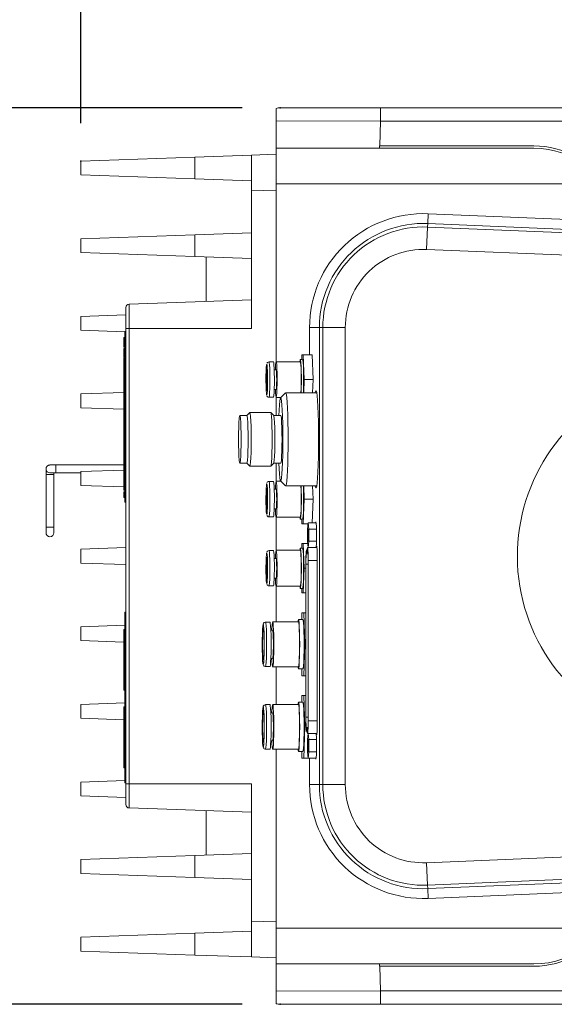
# Model space of a CAD drawing. Extents: x 13 to 426, y 7 to 274.
# Tile 21 of 29: x 144 to 162, y 208 to 241. Entities that reach past the tile are written whole.
import ezdxf

# ---------------------------------------------------------------- set-up
doc = ezdxf.new("R2010")
doc.units = 0
doc.header["$MEASUREMENT"] = 0
doc.header["$PDSIZE"] = -1
doc.styles.add('SLDTEXTSTYLE0', font='SIMPLEX', dxfattribs={"width": 0.75})
doc.dimstyles.new('SLDDIMSTYLE2', dxfattribs={"dimtxt": 4.233333, "dimasz": 3.9624, "dimexe": 3.175, "dimexo": 0.0625, "dimgap": 1.058333, "dimtad": 0, "dimtih": 1, "dimtoh": 1, "dimdec": 0, "dimlfac": 6.666667, "dimzin": 12, "dimdsep": 46, "dimtxsty": 'Standard', "dimsah": 1, "dimcen": 0.09, "dimclrd": 7, "dimclre": 7, "dimclrt": 7, "dimadec": 0, "dimazin": 0, "dimtfac": 1, "dimtdec": 4, "dimtofl": 0, "dimtmove": 0, "dimatfit": 3, "dimfxl": 1, "dimtolj": 1, "dimtzin": 12, "dimarcsym": 0})

# ---------------------------------------------------------------- blocks, each defined once
blk = doc.blocks.new('*D13')
at = {"color": 7}
for p, q in [((118.973, 246.895), (118.973, 257.297)), ((146.423, 237.612), (146.423, 257.297)), ((118.973, 254.122), (127.481, 254.122)), ((146.423, 254.122), (137.692, 254.122))]:
    blk.add_line(p, q, dxfattribs=at)
for p in [(118.973, 245.625), (146.423, 236.342)]:
    blk.add_point(p, dxfattribs=at)
for points in [[(118.973, 254.122), (122.935, 253.462), (122.935, 254.783)], [(146.423, 254.122), (142.46, 254.783), (142.46, 253.462)]]:
    blk.add_solid(points, dxfattribs=at)
at = {"color": 7, "insert": (129.068, 252.993), "char_height": 3.175, "attachment_point": 7, "style": 'SLDTEXTSTYLE0'}
blk.add_mtext('183', dxfattribs=at)
blk = doc.blocks.new('*D14')
at = {"color": 7}
for p, q in [((151.822, 238.125), (130.939, 238.125)), ((134.114, 238.125), (134.114, 226.046)), ((134.114, 208.125), (134.114, 221.005)), ((151.822, 208.125), (130.939, 208.125))]:
    blk.add_line(p, q, dxfattribs=at)
for p in [(153.092, 238.125), (153.092, 208.125)]:
    blk.add_point(p, dxfattribs=at)
for points in [[(134.114, 238.125), (133.454, 234.162), (134.775, 234.162)], [(134.114, 208.125), (134.775, 212.087), (133.454, 212.087)]]:
    blk.add_solid(points, dxfattribs=at)
at = {"color": 7, "insert": (130.596, 222.397), "char_height": 3.175, "attachment_point": 7, "style": 'SLDTEXTSTYLE0'}
blk.add_mtext('200', dxfattribs=at)

msp = doc.modelspace()

# ---------------------------------------------------------------- linework, layer by layer
at = {"color": 7, "linetype": 'Continuous', "lineweight": 15}
for p, q in [((152.957, 237.689), (152.957, 238.104)), ((153.092, 238.125), (156.454, 238.125)), ((156.454, 238.125), (156.454, 237.675)), ((156.454, 238.125), (180.007, 238.125)), ((156.454, 237.675), (152.957, 237.689)), ((152.957, 236.775), (152.957, 237.689)), ((156.454, 237.675), (156.425, 236.851)), ((180.007, 237.675), (156.454, 237.675)), ((152.957, 235.579), (152.957, 236.775)), ((152.957, 236.775), (161.583, 236.775)), ((161.583, 236.851), (156.422, 236.851)), ((156.422, 236.851), (156.422, 236.775)), ((146.423, 236.342), (150.233, 236.475)), ((146.423, 235.878), (146.423, 236.342)), ((150.233, 236.475), (152.138, 236.542)), ((150.233, 236.475), (150.233, 235.745)), ((152.138, 236.542), (152.957, 236.57)), ((152.138, 235.346), (152.138, 236.542)), ((150.233, 235.745), (146.423, 235.878)), ((150.233, 235.745), (152.138, 235.679)), ((152.957, 235.366), (152.138, 235.346)), ((152.138, 230.745), (152.138, 235.346)), ((163.904, 235.579), (152.957, 235.579)), ((152.957, 229.63), (152.957, 235.579)), ((158.029, 234.252), (158.042, 234.581)), ((181.94, 233.593), (158.042, 234.581)), ((150.233, 233.878), (152.138, 233.944)), ((158.024, 234.136), (157.993, 233.386)), ((158.024, 234.136), (158.029, 234.252)), ((158.024, 234.136), (181.921, 233.148)), ((158.029, 234.252), (181.926, 233.264)), ((146.423, 233.745), (150.233, 233.878)), ((146.423, 233.281), (146.423, 233.745)), ((150.233, 233.878), (150.233, 233.148)), ((181.89, 232.399), (157.993, 233.386)), ((150.233, 233.148), (146.423, 233.281)), ((150.233, 233.148), (152.138, 233.081)), ((150.614, 231.644), (150.614, 233.135)), ((148.043, 231.554), (152.138, 231.697)), ((147.933, 230.745), (147.933, 231.44)), ((148.043, 231.554), (148.043, 230.745)), ((146.423, 231.147), (147.933, 231.2)), ((146.423, 230.684), (146.423, 231.147)), ((147.895, 230.632), (146.423, 230.684)), ((148.043, 230.745), (147.933, 230.745)), ((147.933, 215.505), (147.933, 230.745)), ((148.043, 230.745), (148.043, 215.505)), ((148.043, 230.745), (152.138, 230.745)), ((154.404, 230.774), (154.075, 230.774)), ((154.075, 230.774), (154.075, 229.855)), ((154.52, 230.774), (154.404, 230.774)), ((154.404, 215.475), (154.404, 230.774)), ((154.52, 230.774), (155.271, 230.774)), ((154.52, 215.475), (154.52, 230.774)), ((155.271, 230.774), (155.271, 215.475)), ((147.857, 230.442), (147.857, 230.382)), ((147.857, 230.442), (147.895, 230.442)), ((147.857, 230.382), (147.895, 230.382)), ((147.857, 230.382), (147.857, 230.335)), ((147.857, 230.328), (147.857, 230.268)), ((147.857, 230.328), (147.895, 230.328)), ((147.895, 230.645), (147.933, 230.645)), ((147.895, 230.416), (147.895, 230.645)), ((147.895, 225.158), (147.895, 230.416)), ((147.895, 230.416), (147.933, 230.416)), ((147.857, 230.268), (147.895, 230.268)), ((147.857, 230.268), (147.857, 230.201)), ((147.857, 230.201), (147.895, 230.201)), ((147.857, 230.201), (147.857, 230.141)), ((147.857, 230.141), (147.895, 230.141)), ((147.857, 230.141), (147.857, 230.137)), ((147.857, 230.137), (147.895, 230.137)), ((147.857, 230.137), (147.857, 230.111)), ((147.857, 230.111), (147.895, 230.111)), ((147.857, 230.076), (147.895, 230.076)), ((147.857, 230.076), (147.857, 230.05)), ((147.857, 230.05), (147.895, 230.05)), ((147.857, 230.05), (147.857, 230.046)), ((147.857, 230.046), (147.895, 230.046)), ((147.857, 230.046), (147.857, 230.012)), ((147.857, 230.004), (147.895, 230.004)), ((147.857, 230.004), (147.857, 229.985)), ((147.857, 229.985), (147.857, 229.911)), ((147.857, 229.985), (147.895, 229.985)), ((147.857, 229.911), (147.857, 229.832)), ((147.857, 229.911), (147.895, 229.911)), ((147.857, 229.844), (147.857, 229.794)), ((147.857, 229.832), (147.895, 229.832)), ((147.857, 229.828), (147.895, 229.828)), ((147.857, 229.767), (147.895, 229.767)), ((147.857, 229.767), (147.857, 229.741)), ((147.857, 229.741), (147.895, 229.741)), ((147.857, 229.741), (147.857, 229.654)), ((153.842, 229.705), (153.767, 229.705)), ((153.813, 229.705), (153.817, 229.855)), ((153.817, 229.855), (153.867, 229.855)), ((153.867, 229.855), (153.892, 229.03)), ((153.867, 229.855), (154.167, 229.855)), ((154.167, 229.855), (154.192, 229.03)), ((147.857, 225.92), (147.857, 229.654)), ((147.857, 229.654), (147.895, 229.654)), ((152.641, 229.544), (152.644, 229.548)), ((152.644, 229.548), (152.646, 229.546)), ((152.869, 229.623), (152.719, 229.623)), ((152.958, 229.36), (152.894, 229.36)), ((153.767, 229.63), (152.958, 229.63)), ((153.892, 229.03), (153.879, 228.584)), ((153.892, 229.03), (154.192, 229.03)), ((154.192, 229.03), (154.178, 228.584)), ((152.894, 228.7), (152.958, 228.7)), ((146.423, 228.55), (147.857, 228.6)), ((146.423, 228.086), (146.423, 228.55)), ((152.646, 228.514), (152.642, 228.514)), ((152.719, 228.438), (152.869, 228.438)), ((152.957, 227.83), (152.957, 228.431)), ((152.958, 228.43), (153.122, 228.43)), ((153.274, 228.582), (153.108, 228.416)), ((154.316, 228.584), (153.278, 228.584)), ((147.857, 228.036), (146.423, 228.086)), ((151.98, 227.83), (151.742, 227.83)), ((152.077, 227.929), (151.979, 227.83)), ((152.774, 227.93), (152.08, 227.93)), ((152.876, 227.829), (152.777, 227.929)), ((153.112, 227.83), (152.875, 227.83)), ((145.257, 226.039), (145.257, 225.849)), ((145.581, 226.173), (145.39, 226.173)), ((147.857, 226.173), (145.581, 226.173)), ((145.581, 226.173), (145.581, 226.039)), ((145.581, 226.039), (145.581, 225.906)), ((151.742, 226.23), (151.98, 226.23)), ((151.979, 226.23), (152.077, 226.131)), ((152.08, 226.13), (152.774, 226.13)), ((152.777, 226.131), (152.876, 226.231)), ((152.875, 226.23), (153.112, 226.23)), ((152.957, 225.629), (152.957, 226.23)), ((145.257, 225.849), (145.257, 224.096)), ((145.257, 225.849), (145.524, 225.849)), ((145.39, 225.906), (145.581, 225.906)), ((145.524, 225.849), (145.524, 225.906)), ((145.524, 224.096), (145.524, 225.849)), ((145.581, 225.906), (146.423, 225.906)), ((146.423, 225.953), (147.857, 226.003)), ((146.423, 225.489), (146.423, 225.953)), ((147.857, 225.92), (147.895, 225.92)), ((147.857, 225.92), (147.857, 225.805)), ((147.857, 225.805), (147.895, 225.805)), ((147.857, 225.805), (147.857, 225.675)), ((147.857, 225.439), (146.423, 225.489)), ((147.857, 225.675), (147.895, 225.675)), ((147.857, 225.665), (147.857, 225.639)), ((147.857, 225.639), (147.895, 225.639)), ((147.857, 225.639), (147.857, 225.614)), ((147.857, 225.614), (147.857, 225.588)), ((147.857, 225.614), (147.895, 225.614)), ((147.857, 225.588), (147.857, 225.464)), ((147.857, 225.588), (147.895, 225.588)), ((147.857, 225.464), (147.857, 225.426)), ((147.857, 225.464), (147.895, 225.464)), ((147.857, 225.426), (147.895, 225.426)), ((147.857, 225.426), (147.857, 225.414)), ((147.857, 225.414), (147.895, 225.414)), ((147.857, 225.414), (147.857, 225.332)), ((152.646, 225.545), (152.642, 225.546)), ((152.869, 225.622), (152.719, 225.622)), ((153.122, 225.63), (152.958, 225.63)), ((153.108, 225.644), (153.274, 225.478)), ((153.278, 225.475), (154.316, 225.475)), ((153.892, 225.03), (153.879, 225.475)), ((154.192, 225.03), (154.178, 225.475)), ((147.857, 225.332), (147.895, 225.332)), ((147.857, 225.279), (147.895, 225.279)), ((147.857, 225.279), (147.857, 225.219)), ((147.857, 225.219), (147.895, 225.219)), ((147.857, 225.219), (147.857, 225.152)), ((147.857, 225.152), (147.895, 225.152)), ((147.857, 225.152), (147.857, 225.092)), ((147.857, 225.092), (147.895, 225.092)), ((147.857, 225.092), (147.857, 225.088)), ((147.857, 225.088), (147.895, 225.088)), ((147.895, 225.158), (147.933, 225.158)), ((147.895, 224.93), (147.895, 225.158)), ((152.958, 225.36), (152.894, 225.36)), ((147.895, 224.93), (147.933, 224.93)), ((153.867, 224.205), (153.892, 225.03)), ((153.892, 225.03), (154.192, 225.03)), ((154.168, 224.237), (154.192, 225.03)), ((152.641, 224.516), (152.644, 224.512)), ((152.644, 224.512), (152.646, 224.514)), ((152.719, 224.437), (152.869, 224.437)), ((152.894, 224.7), (152.958, 224.7)), ((152.957, 223.316), (152.957, 224.43)), ((152.958, 224.43), (153.767, 224.43)), ((145.257, 224.096), (145.257, 223.906)), ((145.257, 224.096), (145.524, 224.096)), ((145.524, 223.906), (145.524, 224.096)), ((153.767, 224.355), (153.842, 224.355)), ((153.813, 224.355), (153.817, 224.205)), ((153.817, 224.205), (153.867, 224.205)), ((153.867, 224.205), (154.028, 224.205)), ((154.031, 224.237), (154.012, 224.03)), ((154.049, 224.03), (154.031, 224.237)), ((154.031, 224.237), (154.297, 224.237)), ((154.012, 224.03), (154.012, 223.618)), ((154.049, 224.03), (154.308, 224.03)), ((154.049, 223.618), (154.049, 224.03)), ((146.423, 223.356), (147.933, 223.408)), ((153.817, 223.542), (153.813, 223.392)), ((153.867, 223.542), (153.817, 223.542)), ((153.892, 222.717), (153.867, 223.542)), ((153.867, 223.542), (154.019, 223.542)), ((154.005, 223.402), (153.968, 223.278)), ((154.324, 223.409), (154.009, 223.409)), ((154.012, 223.618), (154.031, 223.412)), ((154.031, 223.412), (154.049, 223.618)), ((154.031, 223.412), (154.297, 223.412)), ((154.049, 223.618), (154.308, 223.618)), ((154.171, 223.409), (154.171, 223.412)), ((154.314, 223.454), (154.302, 223.409)), ((154.319, 223.454), (154.314, 223.454)), ((146.423, 222.892), (146.423, 223.356)), ((152.646, 223.233), (152.642, 223.233)), ((152.869, 223.309), (152.719, 223.309)), ((153.767, 223.317), (152.958, 223.317)), ((153.842, 223.392), (153.767, 223.392)), ((154.006, 223.327), (153.969, 223.203)), ((154.023, 223.203), (153.969, 223.203)), ((154.012, 223.327), (154.006, 223.327)), ((154.329, 217.381), (154.329, 223.218)), ((147.933, 222.839), (146.423, 222.892)), ((152.958, 223.047), (152.894, 223.047)), ((153.95, 222.858), (153.95, 217.734)), ((153.954, 222.858), (153.954, 217.734)), ((154.027, 222.858), (153.954, 222.858)), ((154.027, 217.61), (154.027, 222.982)), ((154.031, 217.61), (154.031, 222.982)), ((154.031, 222.982), (154.329, 222.982)), ((153.867, 221.892), (153.892, 222.717)), ((153.892, 222.717), (153.95, 222.717)), ((152.641, 222.203), (152.644, 222.199)), ((152.644, 222.199), (152.646, 222.202)), ((152.719, 222.124), (152.869, 222.124)), ((152.894, 222.387), (152.958, 222.387)), ((152.957, 220.922), (152.957, 222.118)), ((152.958, 222.117), (153.767, 222.117)), ((153.767, 222.042), (153.842, 222.042)), ((153.813, 222.042), (153.817, 221.892)), ((153.817, 221.892), (153.867, 221.892)), ((153.867, 221.892), (153.95, 221.892)), ((147.895, 221.022), (147.895, 221.251)), ((147.895, 221.251), (147.933, 221.251)), ((153.814, 220.997), (153.82, 221.222)), ((153.82, 221.222), (153.884, 221.222)), ((153.884, 221.222), (153.916, 220.172)), ((153.884, 221.222), (153.95, 221.222)), ((146.423, 220.758), (147.895, 220.81)), ((147.895, 221.022), (147.933, 221.022)), ((147.895, 215.764), (147.895, 221.022)), ((152.751, 220.914), (152.601, 220.914)), ((153.702, 220.922), (152.841, 220.922)), ((153.852, 220.997), (153.702, 220.997)), ((146.423, 220.294), (146.423, 220.758)), ((147.895, 220.669), (147.857, 220.669)), ((147.857, 220.663), (147.857, 220.669)), ((147.857, 220.663), (147.895, 220.663)), ((147.857, 219.683), (147.857, 220.663)), ((152.841, 220.644), (152.781, 220.644)), ((147.857, 220.244), (146.423, 220.294)), ((153.916, 220.172), (153.884, 219.122)), ((153.916, 220.172), (153.95, 220.172)), ((147.857, 219.618), (147.857, 219.683)), ((147.857, 219.683), (147.895, 219.683)), ((147.857, 219.618), (147.895, 219.618)), ((147.857, 218.638), (147.857, 219.618)), ((152.781, 219.699), (152.841, 219.699)), ((152.601, 219.429), (152.751, 219.429)), ((152.841, 219.422), (153.702, 219.422)), ((152.957, 218.16), (152.957, 219.422)), ((153.702, 219.347), (153.852, 219.347)), ((153.82, 219.122), (153.814, 219.347)), ((153.884, 219.122), (153.82, 219.122)), ((153.884, 219.122), (153.95, 219.122)), ((147.857, 218.638), (147.895, 218.638)), ((147.857, 218.633), (147.857, 218.638)), ((147.857, 218.633), (147.895, 218.633)), ((153.814, 218.235), (153.82, 218.46)), ((153.82, 218.46), (153.884, 218.46)), ((153.884, 218.46), (153.916, 217.41)), ((153.884, 218.46), (153.95, 218.46)), ((146.423, 218.161), (147.895, 218.212)), ((146.423, 217.697), (146.423, 218.161)), ((152.751, 218.152), (152.601, 218.152)), ((153.702, 218.16), (152.841, 218.16)), ((153.852, 218.235), (153.702, 218.235)), ((147.895, 218.078), (147.857, 218.078)), ((147.857, 218.072), (147.857, 218.078)), ((147.857, 218.072), (147.895, 218.072)), ((147.857, 217.092), (147.857, 218.072)), ((152.841, 217.882), (152.781, 217.882)), ((147.857, 217.647), (146.423, 217.697)), ((154.027, 217.734), (153.954, 217.734)), ((154.031, 217.61), (154.329, 217.61)), ((153.916, 217.41), (153.884, 216.36)), ((153.916, 217.41), (153.958, 217.41)), ((153.968, 217.314), (154.005, 217.19)), ((153.969, 217.389), (154.006, 217.265)), ((154.023, 217.389), (153.969, 217.389)), ((154.012, 217.265), (154.006, 217.265)), ((154.009, 217.183), (154.324, 217.183)), ((154.03, 217.183), (154.012, 216.982)), ((154.049, 216.982), (154.031, 217.183)), ((154.304, 217.183), (154.314, 217.146)), ((154.319, 217.146), (154.314, 217.146)), ((147.857, 217.092), (147.895, 217.092)), ((147.857, 217.027), (147.857, 217.092)), ((147.857, 217.027), (147.895, 217.027)), ((147.857, 216.047), (147.857, 217.027)), ((152.781, 216.937), (152.841, 216.937)), ((154.012, 216.982), (154.012, 216.569)), ((154.049, 216.982), (154.308, 216.982)), ((154.049, 216.569), (154.049, 216.982)), ((152.601, 216.667), (152.751, 216.667)), ((152.841, 216.66), (153.702, 216.66)), ((152.957, 210.67), (152.957, 216.66)), ((153.702, 216.585), (153.852, 216.585)), ((153.82, 216.36), (153.814, 216.585)), ((154.012, 216.569), (154.031, 216.363)), ((154.031, 216.363), (154.049, 216.569)), ((154.049, 216.569), (154.308, 216.569)), ((153.884, 216.36), (153.82, 216.36)), ((153.884, 216.36), (154.183, 216.36)), ((154.031, 216.363), (154.297, 216.363)), ((154.075, 216.36), (154.075, 215.475)), ((154.184, 216.363), (154.183, 216.36)), ((147.857, 216.047), (147.895, 216.047)), ((147.857, 216.042), (147.857, 216.047)), ((147.857, 216.042), (147.895, 216.042)), ((146.423, 215.564), (147.895, 215.615)), ((146.423, 215.1), (146.423, 215.564)), ((147.895, 215.764), (147.933, 215.764)), ((147.895, 215.536), (147.895, 215.764)), ((147.895, 215.536), (147.933, 215.536)), ((148.043, 215.505), (147.933, 215.505)), ((147.933, 214.809), (147.933, 215.505)), ((148.043, 215.505), (152.138, 215.505)), ((148.043, 215.505), (148.043, 214.695)), ((152.138, 210.903), (152.138, 215.505)), ((154.404, 215.475), (154.075, 215.475)), ((154.52, 215.475), (154.404, 215.475)), ((154.52, 215.475), (155.271, 215.475)), ((147.933, 215.047), (146.423, 215.1)), ((148.043, 214.695), (152.138, 214.552)), ((150.614, 213.113), (150.614, 214.605)), ((157.993, 212.863), (181.89, 213.851)), ((146.423, 212.966), (150.233, 213.1)), ((146.423, 212.503), (146.423, 212.966)), ((150.233, 213.1), (152.138, 213.166)), ((150.233, 213.1), (150.233, 212.37)), ((158.024, 212.113), (157.993, 212.863)), ((181.921, 213.101), (158.024, 212.113)), ((181.926, 212.985), (158.029, 211.997)), ((158.042, 211.668), (181.94, 212.656)), ((150.233, 212.37), (146.423, 212.503)), ((150.233, 212.37), (152.138, 212.303)), ((158.024, 212.113), (158.029, 211.997)), ((158.029, 211.997), (158.042, 211.668)), ((152.138, 210.903), (152.957, 210.883)), ((152.138, 209.708), (152.138, 210.903)), ((150.233, 210.504), (152.138, 210.571)), ((152.957, 210.67), (163.904, 210.67)), ((152.957, 209.475), (152.957, 210.67)), ((146.423, 210.371), (150.233, 210.504)), ((146.423, 209.907), (146.423, 210.371)), ((150.233, 210.504), (150.233, 209.774)), ((150.233, 209.774), (146.423, 209.907)), ((150.233, 209.774), (152.138, 209.708)), ((152.957, 209.679), (152.138, 209.708)), ((152.957, 209.475), (161.583, 209.475)), ((152.957, 208.56), (152.957, 209.475)), ((156.422, 209.475), (156.422, 209.398)), ((156.422, 209.398), (161.583, 209.398)), ((156.425, 209.398), (156.454, 208.575)), ((152.957, 208.56), (156.454, 208.575)), ((156.454, 208.575), (180.007, 208.575)), ((156.454, 208.125), (156.454, 208.575)), ((152.957, 208.145), (152.957, 208.56)), ((156.454, 208.125), (153.092, 208.125)), ((180.007, 208.125), (156.454, 208.125))]:
    msp.add_line(p, q, dxfattribs=at)
at = {"color": 7, "linetype": 'Continuous', "lineweight": 15, "flags": 128}
for points in [[(163.904, 235.579), (163.752, 235.773), (163.584, 235.954), (163.402, 236.119), (163.205, 236.268), (162.997, 236.399), (162.778, 236.512), (162.55, 236.606), (162.314, 236.679), (162.074, 236.732), (161.829, 236.764), (161.583, 236.775)], [(153.751, 229.63), (153.757, 229.678), (153.767, 229.705)], [(153.767, 229.705), (153.777, 229.678), (153.786, 229.598), (153.794, 229.472), (153.799, 229.311), (153.802, 229.126), (153.802, 228.934), (153.799, 228.75), (153.794, 228.588), (153.794, 228.584)], [(153.869, 228.584), (153.869, 228.588), (153.874, 228.75), (153.877, 228.934), (153.877, 229.126), (153.874, 229.311), (153.869, 229.472), (153.861, 229.598), (153.852, 229.678), (153.842, 229.705)], [(152.642, 228.514), (152.639, 228.52), (152.631, 228.575), (152.624, 228.68), (152.619, 228.822), (152.617, 228.987), (152.618, 229.157), (152.621, 229.313), (152.627, 229.439), (152.635, 229.52), (152.641, 229.544)], [(152.644, 228.655), (152.636, 228.684), (152.63, 228.765), (152.626, 228.887), (152.624, 229.03), (152.626, 229.174), (152.63, 229.295), (152.636, 229.377), (152.644, 229.405), (152.651, 229.377), (152.658, 229.295), (152.662, 229.174), (152.663, 229.03), (152.662, 228.887), (152.658, 228.765), (152.651, 228.684), (152.644, 228.655)], [(152.646, 229.546), (152.653, 229.52), (152.66, 229.439), (152.667, 229.313), (152.67, 229.157), (152.671, 228.987), (152.669, 228.822), (152.664, 228.68), (152.657, 228.575), (152.648, 228.52), (152.646, 228.514)], [(152.719, 229.623), (152.689, 229.617), (152.669, 229.604), (152.656, 229.591), (152.649, 229.578), (152.647, 229.575)], [(152.65, 229.378), (152.65, 229.377), (152.652, 229.363), (152.656, 229.319), (152.66, 229.231), (152.663, 229.114)], [(152.719, 229.623), (152.728, 229.596), (152.736, 229.52), (152.743, 229.4), (152.748, 229.247), (152.75, 229.074), (152.749, 228.898), (152.746, 228.734), (152.74, 228.596), (152.732, 228.496), (152.723, 228.444), (152.719, 228.438)], [(152.869, 229.623), (152.878, 229.596), (152.886, 229.52), (152.893, 229.4), (152.897, 229.247), (152.899, 229.074), (152.899, 228.898), (152.895, 228.734), (152.89, 228.596), (152.882, 228.496), (152.873, 228.444), (152.869, 228.438)], [(152.958, 229.63), (152.968, 229.603), (152.976, 229.526), (152.983, 229.404), (152.988, 229.249), (152.99, 229.075), (152.989, 228.897), (152.986, 228.73), (152.98, 228.59), (152.972, 228.49), (152.963, 228.437), (152.954, 228.437), (152.945, 228.49), (152.937, 228.59), (152.932, 228.7)], [(152.932, 229.36), (152.934, 229.404), (152.941, 229.526), (152.949, 229.603), (152.958, 229.63)], [(152.958, 229.36), (152.965, 229.335), (152.971, 229.263), (152.974, 229.156), (152.976, 229.03), (152.974, 228.904), (152.971, 228.797), (152.965, 228.725), (152.958, 228.7), (152.958, 228.7)], [(153.788, 228.584), (153.789, 228.59), (153.795, 228.73), (153.798, 228.897), (153.799, 229.075), (153.797, 229.249), (153.792, 229.404), (153.785, 229.526), (153.777, 229.603), (153.767, 229.63)], [(152.663, 229.114), (152.663, 229.111), (152.663, 228.98), (152.661, 228.855), (152.657, 228.753), (152.652, 228.695), (152.65, 228.682)], [(152.652, 228.476), (152.667, 228.457), (152.69, 228.443), (152.718, 228.438), (152.72, 228.438)], [(153.184, 227.03), (153.183, 227.301), (153.179, 227.561), (153.172, 227.801), (153.163, 228.011), (153.152, 228.184), (153.14, 228.312), (153.126, 228.391), (153.112, 228.418), (153.098, 228.391), (153.084, 228.312), (153.072, 228.184), (153.061, 228.011), (153.053, 227.83)], [(153.36, 227.03), (153.358, 227.316), (153.354, 227.591), (153.347, 227.848), (153.338, 228.077), (153.327, 228.27), (153.315, 228.421), (153.301, 228.525), (153.286, 228.578), (153.274, 228.582)], [(154.376, 227.03), (154.375, 227.329), (154.371, 227.618), (154.364, 227.886), (154.354, 228.126), (154.343, 228.328), (154.329, 228.486), (154.315, 228.595), (154.299, 228.65), (154.283, 228.65), (154.268, 228.595), (154.266, 228.584)], [(151.784, 227.03), (151.783, 227.237), (151.778, 227.43), (151.772, 227.596), (151.763, 227.723), (151.753, 227.803), (151.742, 227.83), (151.731, 227.803), (151.721, 227.723), (151.713, 227.596), (151.706, 227.43), (151.702, 227.237), (151.7, 227.03), (151.702, 226.823), (151.706, 226.63), (151.713, 226.464), (151.721, 226.337), (151.731, 226.257), (151.742, 226.23), (151.753, 226.257), (151.763, 226.337), (151.772, 226.464), (151.778, 226.63), (151.783, 226.823), (151.784, 227.03)], [(152.022, 227.03), (152.02, 227.237), (152.016, 227.43), (152.01, 227.596), (152.001, 227.723), (151.991, 227.803), (151.98, 227.83)], [(152.127, 227.03), (152.125, 227.254), (152.121, 227.463), (152.114, 227.646), (152.105, 227.79), (152.094, 227.886), (152.083, 227.928), (152.077, 227.929)], [(152.821, 227.03), (152.82, 227.254), (152.816, 227.463), (152.809, 227.646), (152.8, 227.79), (152.789, 227.886), (152.777, 227.928), (152.774, 227.93)], [(152.916, 227.03), (152.915, 227.237), (152.91, 227.43), (152.904, 227.596), (152.895, 227.723), (152.885, 227.803), (152.876, 227.829)], [(153.154, 227.03), (153.152, 227.237), (153.148, 227.43), (153.141, 227.596), (153.133, 227.723), (153.123, 227.803), (153.112, 227.83)], [(151.98, 226.23), (151.991, 226.257), (152.001, 226.337), (152.01, 226.464), (152.016, 226.63), (152.02, 226.823), (152.022, 227.03)], [(152.077, 226.131), (152.083, 226.132), (152.094, 226.174), (152.105, 226.27), (152.114, 226.414), (152.121, 226.596), (152.125, 226.806), (152.127, 227.03)], [(152.774, 226.13), (152.777, 226.132), (152.789, 226.174), (152.8, 226.27), (152.809, 226.414), (152.816, 226.596), (152.82, 226.806), (152.821, 227.03)], [(152.876, 226.231), (152.885, 226.257), (152.895, 226.337), (152.904, 226.464), (152.91, 226.63), (152.915, 226.823), (152.916, 227.03)], [(153.052, 226.237), (153.061, 226.049), (153.072, 225.876), (153.084, 225.748), (153.098, 225.669), (153.112, 225.642), (153.126, 225.669), (153.14, 225.748), (153.152, 225.876), (153.163, 226.049), (153.172, 226.259), (153.179, 226.499), (153.183, 226.759), (153.184, 227.03)], [(153.112, 226.23), (153.123, 226.257), (153.133, 226.337), (153.141, 226.464), (153.148, 226.63), (153.152, 226.823), (153.154, 227.03)], [(153.274, 225.478), (153.286, 225.482), (153.301, 225.535), (153.315, 225.638), (153.327, 225.789), (153.338, 225.983), (153.347, 226.212), (153.354, 226.468), (153.358, 226.744), (153.36, 227.03)], [(154.266, 225.475), (154.268, 225.465), (154.283, 225.41), (154.299, 225.41), (154.315, 225.465), (154.329, 225.574), (154.343, 225.732), (154.354, 225.934), (154.364, 226.173), (154.371, 226.442), (154.375, 226.731), (154.376, 227.03)], [(152.642, 225.546), (152.639, 225.54), (152.631, 225.485), (152.624, 225.38), (152.619, 225.238), (152.617, 225.072), (152.618, 224.903), (152.621, 224.747), (152.627, 224.621), (152.635, 224.54), (152.641, 224.516)], [(152.644, 224.655), (152.636, 224.683), (152.63, 224.764), (152.626, 224.886), (152.624, 225.03), (152.626, 225.173), (152.63, 225.295), (152.636, 225.376), (152.644, 225.405), (152.651, 225.376), (152.658, 225.295), (152.662, 225.173), (152.663, 225.03), (152.662, 224.886), (152.658, 224.764), (152.651, 224.683), (152.644, 224.655)], [(152.646, 224.514), (152.653, 224.54), (152.66, 224.621), (152.667, 224.747), (152.67, 224.903), (152.671, 225.072), (152.669, 225.238), (152.664, 225.38), (152.657, 225.485), (152.648, 225.54), (152.646, 225.545)], [(152.65, 225.378), (152.65, 225.377), (152.652, 225.363), (152.656, 225.318), (152.66, 225.23), (152.663, 225.114)], [(152.72, 225.622), (152.719, 225.622), (152.689, 225.616), (152.669, 225.604), (152.656, 225.59), (152.652, 225.584)], [(152.719, 224.437), (152.728, 224.463), (152.736, 224.54), (152.743, 224.66), (152.748, 224.813), (152.75, 224.985), (152.749, 225.161), (152.746, 225.326), (152.74, 225.464), (152.732, 225.563), (152.723, 225.616), (152.719, 225.622)], [(152.869, 224.437), (152.878, 224.463), (152.886, 224.54), (152.893, 224.66), (152.897, 224.813), (152.899, 224.985), (152.899, 225.161), (152.895, 225.326), (152.89, 225.464), (152.882, 225.563), (152.873, 225.616), (152.869, 225.622)], [(152.958, 224.43), (152.968, 224.456), (152.976, 224.534), (152.983, 224.656), (152.988, 224.81), (152.99, 224.985), (152.989, 225.163), (152.986, 225.33), (152.98, 225.469), (152.972, 225.57), (152.963, 225.623), (152.954, 225.623), (152.945, 225.57), (152.937, 225.469), (152.932, 225.353)], [(153.767, 224.355), (153.777, 224.382), (153.786, 224.462), (153.794, 224.588), (153.799, 224.749), (153.802, 224.934), (153.802, 225.126), (153.799, 225.31), (153.794, 225.472), (153.794, 225.475)], [(153.788, 225.475), (153.789, 225.469), (153.795, 225.33), (153.798, 225.163), (153.799, 224.985), (153.797, 224.81), (153.792, 224.656), (153.785, 224.534), (153.777, 224.456), (153.767, 224.43)], [(153.842, 224.355), (153.852, 224.382), (153.861, 224.462), (153.869, 224.588), (153.874, 224.749), (153.877, 224.934), (153.877, 225.126), (153.874, 225.31), (153.869, 225.472), (153.869, 225.475)], [(152.663, 225.114), (152.663, 225.111), (152.663, 224.979), (152.661, 224.854), (152.657, 224.752), (152.652, 224.695), (152.65, 224.681)], [(152.958, 224.7), (152.965, 224.725), (152.971, 224.796), (152.974, 224.903), (152.976, 225.03), (152.974, 225.156), (152.971, 225.263), (152.965, 225.335), (152.958, 225.36), (152.958, 225.36)], [(152.648, 224.485), (152.654, 224.472), (152.67, 224.455), (152.693, 224.442), (152.719, 224.437)], [(152.932, 224.7), (152.934, 224.656), (152.941, 224.534), (152.949, 224.456), (152.958, 224.43)], [(153.751, 224.43), (153.757, 224.382), (153.767, 224.355)], [(154.311, 223.824), (154.309, 223.978), (154.305, 224.113), (154.299, 224.214), (154.291, 224.267), (154.283, 224.267), (154.278, 224.237)], [(154.04, 223.934), (154.038, 223.998), (154.034, 224.036), (154.029, 224.041), (154.025, 224.014), (154.021, 223.958), (154.019, 223.881), (154.019, 223.796), (154.021, 223.715), (154.024, 223.65), (154.028, 223.613), (154.032, 223.607), (154.036, 223.634), (154.04, 223.691), (154.042, 223.768), (154.042, 223.853), (154.04, 223.934)], [(154.296, 223.409), (154.299, 223.434), (154.305, 223.535), (154.309, 223.67), (154.311, 223.824)], [(154.005, 223.402), (154.01, 223.408), (154.015, 223.394), (154.019, 223.361), (154.023, 223.309), (154.027, 223.242), (154.029, 223.162), (154.031, 223.075), (154.031, 222.982)], [(154.329, 223.218), (154.329, 223.271), (154.328, 223.321), (154.327, 223.366), (154.325, 223.404), (154.322, 223.433), (154.32, 223.451), (154.317, 223.458), (154.314, 223.454)], [(152.642, 223.233), (152.639, 223.227), (152.631, 223.172), (152.624, 223.067), (152.619, 222.925), (152.617, 222.76), (152.618, 222.59), (152.621, 222.434), (152.627, 222.309), (152.635, 222.228), (152.641, 222.203)], [(152.644, 222.342), (152.636, 222.371), (152.63, 222.452), (152.626, 222.573), (152.624, 222.717), (152.626, 222.86), (152.63, 222.982), (152.636, 223.063), (152.644, 223.092), (152.651, 223.063), (152.658, 222.982), (152.662, 222.86), (152.663, 222.717), (152.662, 222.573), (152.658, 222.452), (152.651, 222.371), (152.644, 222.342)], [(152.646, 222.202), (152.653, 222.228), (152.66, 222.309), (152.667, 222.434), (152.67, 222.59), (152.671, 222.76), (152.669, 222.925), (152.664, 223.067), (152.657, 223.172), (152.648, 223.227), (152.646, 223.233)], [(152.72, 223.309), (152.719, 223.309), (152.689, 223.304), (152.669, 223.291), (152.656, 223.278), (152.652, 223.271)], [(152.719, 222.124), (152.728, 222.151), (152.736, 222.227), (152.743, 222.348), (152.748, 222.501), (152.75, 222.673), (152.749, 222.849), (152.746, 223.013), (152.74, 223.151), (152.732, 223.251), (152.723, 223.303), (152.719, 223.309)], [(152.869, 222.124), (152.878, 222.151), (152.886, 222.227), (152.893, 222.348), (152.897, 222.501), (152.899, 222.673), (152.899, 222.849), (152.895, 223.013), (152.89, 223.151), (152.882, 223.251), (152.873, 223.303), (152.869, 223.309)], [(152.958, 222.117), (152.968, 222.144), (152.976, 222.221), (152.983, 222.343), (152.988, 222.498), (152.99, 222.672), (152.989, 222.85), (152.986, 223.017), (152.98, 223.157), (152.972, 223.258), (152.963, 223.31), (152.954, 223.31), (152.945, 223.258), (152.937, 223.157), (152.932, 223.047)], [(153.767, 222.042), (153.777, 222.069), (153.786, 222.149), (153.794, 222.275), (153.799, 222.437), (153.802, 222.621), (153.802, 222.813), (153.799, 222.997), (153.794, 223.159), (153.786, 223.285), (153.777, 223.365), (153.767, 223.392), (153.757, 223.365), (153.751, 223.317)], [(153.767, 223.317), (153.772, 223.31), (153.781, 223.258), (153.789, 223.157), (153.795, 223.017), (153.798, 222.85), (153.799, 222.672), (153.797, 222.498), (153.792, 222.343), (153.785, 222.221), (153.777, 222.144), (153.767, 222.117), (153.767, 222.117)], [(153.842, 222.042), (153.852, 222.069), (153.861, 222.149), (153.869, 222.275), (153.874, 222.437), (153.877, 222.621), (153.877, 222.813), (153.874, 222.997), (153.869, 223.159), (153.861, 223.285), (153.852, 223.365), (153.842, 223.392), (153.842, 223.392)], [(153.95, 222.858), (153.95, 222.932), (153.951, 223.004), (153.953, 223.071), (153.955, 223.132), (153.958, 223.185), (153.961, 223.227), (153.965, 223.259), (153.968, 223.278)], [(153.954, 222.858), (153.954, 222.919), (153.955, 222.978), (153.956, 223.033), (153.958, 223.083), (153.96, 223.126), (153.963, 223.161), (153.966, 223.187), (153.969, 223.203)], [(154.006, 223.327), (154.01, 223.332), (154.014, 223.321), (154.018, 223.293), (154.021, 223.251), (154.024, 223.196), (154.026, 223.13), (154.027, 223.058), (154.027, 222.982)], [(152.65, 223.065), (152.65, 223.064), (152.652, 223.05), (152.656, 223.006), (152.66, 222.917), (152.663, 222.801)], [(152.663, 222.801), (152.663, 222.798), (152.663, 222.667), (152.661, 222.542), (152.657, 222.44), (152.652, 222.382), (152.65, 222.369)], [(152.958, 222.387), (152.965, 222.412), (152.971, 222.484), (152.974, 222.591), (152.976, 222.717), (152.974, 222.843), (152.971, 222.95), (152.965, 223.022), (152.958, 223.047), (152.958, 223.047)], [(152.648, 222.173), (152.654, 222.159), (152.67, 222.142), (152.693, 222.129), (152.719, 222.124)], [(152.932, 222.387), (152.934, 222.343), (152.941, 222.221), (152.949, 222.144), (152.958, 222.117)], [(153.751, 222.117), (153.757, 222.069), (153.767, 222.042)], [(152.602, 220.913), (152.586, 220.913), (152.56, 220.903), (152.544, 220.889), (152.534, 220.875), (152.527, 220.861), (152.521, 220.84), (152.512, 220.783), (152.504, 220.687), (152.498, 220.55), (152.496, 220.508)], [(152.496, 220.506), (152.502, 220.655), (152.51, 220.765), (152.52, 220.827), (152.529, 220.838)], [(152.529, 220.838), (152.53, 220.836), (152.539, 220.792), (152.548, 220.697), (152.555, 220.559), (152.56, 220.39), (152.561, 220.204), (152.56, 220.015), (152.557, 219.838), (152.551, 219.689), (152.543, 219.579), (152.533, 219.516), (152.529, 219.506)], [(152.601, 220.914), (152.603, 220.914), (152.614, 220.877), (152.623, 220.788), (152.631, 220.653), (152.637, 220.483), (152.64, 220.29), (152.64, 220.088), (152.637, 219.892), (152.632, 219.717), (152.625, 219.575), (152.615, 219.478), (152.605, 219.432), (152.601, 219.429)], [(152.751, 220.914), (152.753, 220.914), (152.763, 220.877), (152.773, 220.788), (152.781, 220.653), (152.786, 220.483), (152.79, 220.29), (152.79, 220.088), (152.787, 219.892), (152.782, 219.717), (152.774, 219.575), (152.765, 219.478), (152.755, 219.432), (152.751, 219.429)], [(152.811, 220.644), (152.814, 220.708), (152.822, 220.83), (152.832, 220.903), (152.843, 220.921), (152.853, 220.884), (152.863, 220.794), (152.871, 220.658), (152.877, 220.486), (152.88, 220.291), (152.88, 220.087), (152.877, 219.889), (152.872, 219.712), (152.864, 219.569), (152.855, 219.471), (152.845, 219.425), (152.834, 219.434), (152.824, 219.498), (152.815, 219.612), (152.811, 219.699)], [(153.684, 220.922), (153.691, 220.969), (153.702, 220.997), (153.714, 220.969), (153.724, 220.886), (153.733, 220.755), (153.74, 220.584), (153.744, 220.385), (153.746, 220.172), (153.744, 219.958), (153.74, 219.759), (153.733, 219.589), (153.724, 219.457), (153.714, 219.375), (153.702, 219.347), (153.691, 219.375), (153.684, 219.422)], [(153.702, 219.422), (153.706, 219.425), (153.716, 219.471), (153.726, 219.569), (153.733, 219.712), (153.739, 219.889), (153.741, 220.087), (153.741, 220.291), (153.738, 220.486), (153.732, 220.658), (153.724, 220.794), (153.715, 220.884), (153.704, 220.921), (153.702, 220.922)], [(153.852, 220.997), (153.863, 220.969), (153.874, 220.886), (153.883, 220.755), (153.89, 220.584), (153.894, 220.385), (153.895, 220.172), (153.894, 219.958), (153.89, 219.759), (153.883, 219.589), (153.874, 219.457), (153.863, 219.375), (153.852, 219.347), (153.852, 219.347)], [(152.497, 219.828), (152.493, 219.954), (152.492, 220.14), (152.493, 220.329), (152.496, 220.506)], [(152.523, 219.651), (152.519, 219.667), (152.511, 219.74), (152.504, 219.861), (152.5, 220.015), (152.499, 220.186), (152.501, 220.356), (152.505, 220.506), (152.512, 220.619), (152.52, 220.684), (152.523, 220.693)], [(152.523, 220.693), (152.53, 220.694), (152.538, 220.647), (152.545, 220.566)], [(152.534, 220.667), (152.534, 220.668), (152.536, 220.661), (152.54, 220.629), (152.545, 220.561)], [(152.545, 220.566), (152.546, 220.548), (152.551, 220.409), (152.554, 220.244), (152.553, 220.071), (152.55, 219.909)], [(152.841, 220.644), (152.85, 220.616), (152.857, 220.534), (152.862, 220.408), (152.865, 220.254), (152.865, 220.09), (152.862, 219.936), (152.857, 219.81), (152.85, 219.728), (152.841, 219.699)], [(152.497, 219.829), (152.499, 219.747), (152.506, 219.623), (152.515, 219.534), (152.522, 219.497), (152.531, 219.474), (152.542, 219.457), (152.561, 219.441), (152.588, 219.431), (152.602, 219.431)], [(152.529, 219.506), (152.523, 219.507), (152.514, 219.552), (152.505, 219.647), (152.498, 219.785), (152.497, 219.828)], [(152.55, 219.909), (152.545, 219.776), (152.537, 219.685), (152.528, 219.648), (152.523, 219.651)], [(152.549, 219.88), (152.548, 219.845), (152.542, 219.742), (152.536, 219.687), (152.534, 219.676), (152.534, 219.677)], [(152.602, 218.151), (152.586, 218.151), (152.56, 218.14), (152.544, 218.126), (152.534, 218.112), (152.527, 218.098), (152.521, 218.078), (152.512, 218.021), (152.504, 217.925), (152.498, 217.788), (152.496, 217.746)], [(152.601, 218.152), (152.603, 218.151), (152.614, 218.115), (152.623, 218.026), (152.631, 217.891), (152.637, 217.721), (152.64, 217.527), (152.64, 217.325), (152.637, 217.129), (152.632, 216.954), (152.625, 216.813), (152.615, 216.716), (152.605, 216.67), (152.601, 216.667)], [(152.751, 218.152), (152.753, 218.151), (152.763, 218.115), (152.773, 218.026), (152.781, 217.891), (152.786, 217.721), (152.79, 217.527), (152.79, 217.325), (152.787, 217.129), (152.782, 216.954), (152.774, 216.813), (152.765, 216.716), (152.755, 216.67), (152.751, 216.667)], [(152.811, 217.882), (152.814, 217.946), (152.822, 218.068), (152.832, 218.14), (152.843, 218.159), (152.853, 218.122), (152.863, 218.032), (152.871, 217.896), (152.877, 217.724), (152.88, 217.529), (152.88, 217.324), (152.877, 217.127), (152.872, 216.95), (152.864, 216.807), (152.855, 216.709), (152.845, 216.663), (152.834, 216.672), (152.824, 216.736), (152.815, 216.85), (152.811, 216.937)], [(153.684, 218.16), (153.691, 218.207), (153.702, 218.235), (153.714, 218.207), (153.724, 218.124), (153.733, 217.993), (153.74, 217.822), (153.744, 217.623), (153.746, 217.41), (153.744, 217.196), (153.74, 216.997), (153.733, 216.826), (153.724, 216.695), (153.714, 216.613), (153.702, 216.585), (153.691, 216.613), (153.684, 216.66)], [(153.702, 216.66), (153.706, 216.663), (153.716, 216.709), (153.726, 216.807), (153.733, 216.95), (153.739, 217.127), (153.741, 217.324), (153.741, 217.529), (153.738, 217.724), (153.732, 217.896), (153.724, 218.032), (153.715, 218.122), (153.704, 218.159), (153.702, 218.16)], [(153.852, 218.235), (153.863, 218.207), (153.874, 218.124), (153.883, 217.993), (153.89, 217.822), (153.894, 217.623), (153.895, 217.41), (153.894, 217.196), (153.89, 216.997), (153.883, 216.826), (153.874, 216.695), (153.863, 216.613), (153.852, 216.585), (153.852, 216.585)], [(152.496, 217.743), (152.502, 217.893), (152.51, 218.003), (152.52, 218.065), (152.529, 218.076)], [(152.523, 216.889), (152.519, 216.904), (152.511, 216.978), (152.504, 217.099), (152.5, 217.253), (152.499, 217.424), (152.501, 217.594), (152.505, 217.743), (152.512, 217.857), (152.52, 217.922), (152.523, 217.93)], [(152.523, 217.93), (152.53, 217.931), (152.538, 217.884), (152.545, 217.804)], [(152.529, 218.076), (152.53, 218.074), (152.539, 218.029), (152.548, 217.934), (152.555, 217.797), (152.56, 217.628), (152.561, 217.441), (152.56, 217.252), (152.557, 217.076), (152.551, 216.927), (152.543, 216.816), (152.533, 216.754), (152.529, 216.743)], [(152.534, 217.905), (152.534, 217.905), (152.536, 217.899), (152.54, 217.866), (152.545, 217.799)], [(152.545, 217.804), (152.546, 217.786), (152.551, 217.647), (152.554, 217.482), (152.553, 217.309), (152.55, 217.147)], [(152.841, 217.882), (152.85, 217.854), (152.857, 217.772), (152.862, 217.646), (152.865, 217.492), (152.865, 217.328), (152.862, 217.173), (152.857, 217.048), (152.85, 216.966), (152.841, 216.937)], [(152.497, 217.066), (152.493, 217.191), (152.492, 217.378), (152.493, 217.567), (152.496, 217.743)], [(153.95, 217.734), (153.95, 217.66), (153.951, 217.588), (153.953, 217.521), (153.955, 217.46), (153.958, 217.408), (153.961, 217.365), (153.965, 217.333), (153.968, 217.314)], [(153.954, 217.734), (153.954, 217.674), (153.955, 217.615), (153.956, 217.559), (153.958, 217.509), (153.96, 217.466), (153.963, 217.431), (153.966, 217.405), (153.969, 217.389)], [(154.005, 217.19), (154.01, 217.184), (154.015, 217.198), (154.019, 217.232), (154.023, 217.283), (154.027, 217.35), (154.029, 217.43), (154.031, 217.518), (154.031, 217.61)], [(154.006, 217.265), (154.01, 217.26), (154.014, 217.272), (154.018, 217.299), (154.021, 217.342), (154.024, 217.397), (154.026, 217.462), (154.027, 217.534), (154.027, 217.61)], [(152.55, 217.147), (152.545, 217.014), (152.537, 216.923), (152.528, 216.885), (152.523, 216.889)], [(154.311, 216.776), (154.309, 216.93), (154.305, 217.065), (154.299, 217.165), (154.297, 217.183)], [(154.314, 217.146), (154.317, 217.142), (154.32, 217.149), (154.322, 217.167), (154.325, 217.196), (154.327, 217.234), (154.328, 217.279), (154.329, 217.329), (154.329, 217.381)], [(152.497, 217.067), (152.499, 216.985), (152.506, 216.861), (152.515, 216.772), (152.522, 216.734), (152.531, 216.712), (152.542, 216.695), (152.561, 216.679), (152.588, 216.668), (152.602, 216.669)], [(152.529, 216.743), (152.523, 216.745), (152.514, 216.79), (152.505, 216.885), (152.498, 217.022), (152.497, 217.066)], [(152.549, 217.118), (152.548, 217.083), (152.542, 216.98), (152.536, 216.925), (152.534, 216.914), (152.534, 216.914)], [(154.04, 216.885), (154.038, 216.95), (154.034, 216.987), (154.029, 216.993), (154.025, 216.965), (154.021, 216.909), (154.019, 216.832), (154.019, 216.747), (154.021, 216.666), (154.024, 216.602), (154.028, 216.564), (154.032, 216.559), (154.036, 216.586), (154.04, 216.642), (154.042, 216.719), (154.042, 216.804), (154.04, 216.885)], [(154.278, 216.363), (154.283, 216.333), (154.291, 216.333), (154.299, 216.386), (154.305, 216.486), (154.309, 216.622), (154.311, 216.776)], [(161.583, 209.475), (161.829, 209.485), (162.074, 209.517), (162.314, 209.57), (162.55, 209.644), (162.778, 209.737), (162.997, 209.85), (163.205, 209.981), (163.402, 210.13), (163.584, 210.295), (163.752, 210.476), (163.904, 210.67)]]:
    msp.add_lwpolyline(points, dxfattribs=at)
at = {"color": 7, "linetype": 'Continuous', "lineweight": 15}
for centre, radius, start, end in [((153.092, 237.675), 0.45, 90, 107.3989), ((161.583, 233.925), 2.926, 32.564, 90), ((157.885, 230.774), 3.81, 87.6327, 180), ((157.885, 230.774), 3.481, 87.6327, 180), ((157.885, 230.774), 3.365, 87.6327, 180), ((157.885, 230.774), 2.614, 87.6327, 180), ((148.047, 231.44), 0.114, 92, 180), ((167.22, 223.124), 6.191, 45, 329.0796), ((145.39, 226.039), 0.133, 90, 180), ((145.39, 226.039), 0.133, 180, 270), ((145.39, 223.906), 0.133, 180, 0), ((157.885, 215.475), 3.81, 180, 272.3673), ((157.885, 215.475), 3.481, 180, 272.3673), ((157.885, 215.475), 3.365, 180, 272.3673), ((157.885, 215.475), 2.614, 180, 272.3673), ((148.047, 214.809), 0.114, 180, 268), ((161.583, 212.325), 2.926, 270, 327.436), ((153.092, 208.575), 0.45, 252.6011, 270)]:
    msp.add_arc(centre, radius, start, end, dxfattribs=at)

# ---------------------------------------------------------------- dimensions: what is measured, and where the dimension line sits
at = {"color": 7}
dim = msp.add_linear_dim(base=(118.973, 254.122), p1=(146.423, 236.342), p2=(118.973, 245.625), dimstyle='SLDDIMSTYLE2', dxfattribs=at)
dim.commit()
dim.dimension.update_dxf_attribs({"geometry": '*D13', "text_midpoint": (132.586, 254.122), "dimtype": 160})
dim = msp.add_linear_dim(base=(134.114, 208.125), p1=(153.092, 238.125), p2=(153.092, 208.125), angle=270, dimstyle='SLDDIMSTYLE2', dxfattribs=at)
dim.commit()
dim.dimension.update_dxf_attribs({"geometry": '*D14', "text_midpoint": (134.114, 223.526), "dimtype": 160})

doc.saveas('drawing.dxf')
